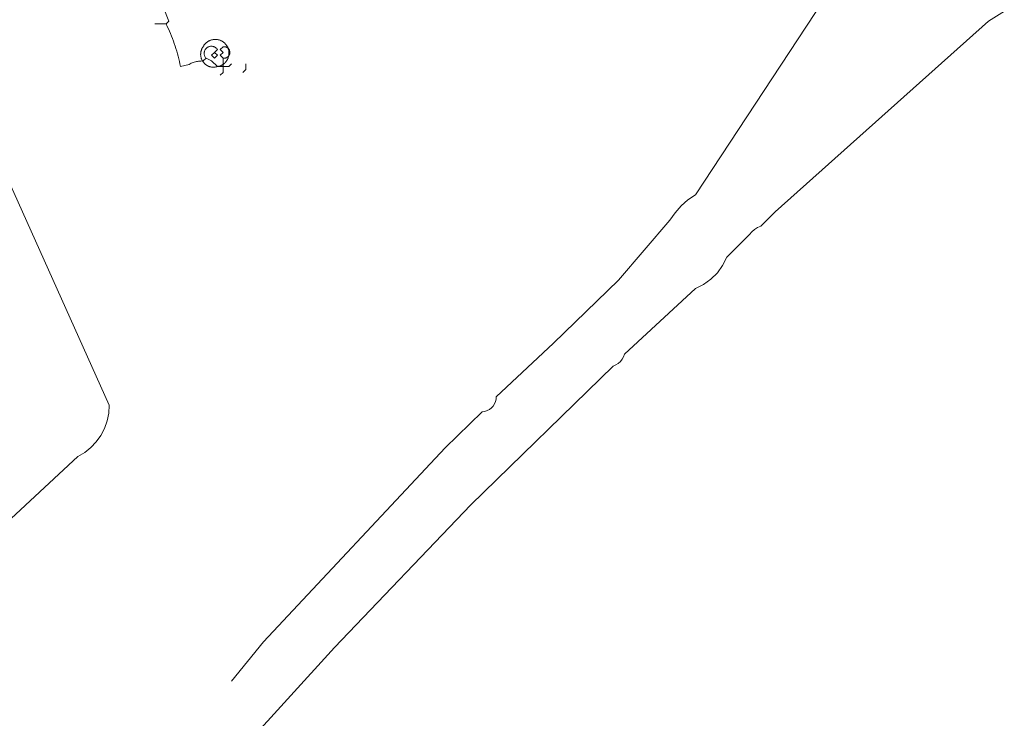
# Model space of a CAD drawing. Header units: inches. Extents: x 158416 to 160804, y 432611 to 437652.
# Tile 151 of 193: x 158984 to 159099, y 436529 to 436611. Entities that reach past the tile are written whole.
import ezdxf

# ---------------------------------------------------------------- set-up
doc = ezdxf.new("R2010")
doc.units = ezdxf.units.IN
doc.header["$MEASUREMENT"] = 0
doc.linetypes.add('DASHDOT', pattern=[0])
for name, color, linetype in [('4.2-K&L-LAAGSPANNING', 10, 'Continuous'), ('4.2-K&L-LAGEDRUK GAS', 42, 'Continuous'), ('4.2-K&L-MIDDENSPANNING', 10, 'Continuous'), ('4.2-K&L-SIGNAAL UPC', 222, 'Continuous'), ('4.2-K&L-WATERLEIDING', 150, 'Continuous')]:
    doc.layers.add(name, color=color, linetype=linetype)

msp = doc.modelspace()

# ---------------------------------------------------------------- linework, layer by layer
at = {"layer": '4.2-K&L-LAAGSPANNING', "linetype": 'DASHDOT', "lineweight": 0, "ltscale": 2}
msp.add_polyline3d([(159008.67, 436533, 0), (159012.4, 436537.63, 0), (159033.67, 436560.33, 0), (159038.03, 436564.57, 0), (159038.32, 436564.61, 0), (159038.6, 436564.71, 0), (159038.86, 436564.84, 0), (159039.09, 436565.02, 0), (159039.29, 436565.24, 0), (159039.45, 436565.49, 0), (159039.57, 436565.76, 0), (159039.64, 436566.04, 0), (159039.67, 436566.33, 0), (159046.37, 436572.6, 0), (159054, 436580, 0), (159060, 436587, 0), (159060.6, 436587.89, 0), (159061.31, 436588.69, 0), (159062.11, 436589.4, 0), (159063, 436590, 0), (159079, 436614.33, 0)], dxfattribs=at)
at = {"layer": '4.2-K&L-LAGEDRUK GAS', "linetype": 'Continuous', "lineweight": 0, "ltscale": 15}
msp.add_line((158999.67, 436610), (159001, 436610), dxfattribs=at)
for points in [[(159000.67, 436612, 0), (159001.33, 436610.33, 0), (159001, 436610, 0), (159001.14, 436609.72, 0), (159001.27, 436609.44, 0), (159001.4, 436609.16, 0), (159001.52, 436608.87, 0), (159001.64, 436608.58, 0), (159001.75, 436608.29, 0), (159001.86, 436608, 0), (159001.96, 436607.71, 0), (159002.06, 436607.41, 0), (159002.15, 436607.12, 0), (159002.24, 436606.82, 0), (159002.33, 436606.52, 0), (159002.4, 436606.22, 0), (159002.48, 436605.91, 0), (159002.55, 436605.61, 0), (159002.61, 436605.31, 0), (159002.67, 436605, 0), (159003.7, 436605.27, 0), (159003.82, 436605.33, 0), (159003.93, 436605.39, 0), (159004.05, 436605.44, 0), (159004.18, 436605.48, 0), (159004.3, 436605.53, 0), (159004.43, 436605.56, 0), (159004.55, 436605.59, 0), (159004.68, 436605.62, 0), (159004.81, 436605.64, 0), (159004.94, 436605.66, 0), (159005.07, 436605.66, 0), (159005.2, 436605.67, 0), (159005.33, 436605.67, 0), (159005.67, 436606, 0), (159005.62, 436606.05, 0), (159005.59, 436606.11, 0), (159005.55, 436606.17, 0), (159005.52, 436606.23, 0), (159005.5, 436606.29, 0), (159005.48, 436606.35, 0), (159005.47, 436606.42, 0), (159005.46, 436606.49, 0), (159005.46, 436606.55, 0), (159005.46, 436606.62, 0), (159005.47, 436606.69, 0), (159005.48, 436606.75, 0), (159005.5, 436606.82, 0), (159005.52, 436606.88, 0), (159005.55, 436606.94, 0), (159005.59, 436607, 0), (159005.63, 436607.06, 0), (159005.67, 436607.11, 0), (159005.71, 436607.16, 0), (159005.77, 436607.2, 0), (159005.82, 436607.24, 0), (159005.88, 436607.28, 0), (159005.94, 436607.31, 0), (159006, 436607.34, 0), (159006.06, 436607.36, 0), (159006.13, 436607.37, 0), (159006.19, 436607.38, 0), (159006.26, 436607.39, 0), (159006.33, 436607.39, 0), (159006.39, 436607.38, 0), (159006.46, 436607.37, 0), (159006.53, 436607.36, 0), (159006.59, 436607.34, 0), (159006.65, 436607.31, 0), (159006.71, 436607.28, 0), (159006.77, 436607.24, 0), (159006.82, 436607.2, 0), (159006.87, 436607.16, 0), (159006.92, 436607.11, 0), (159006.96, 436607.06, 0), (159007, 436607, 0), (159006.67, 436606.67, 0), (159006.33, 436606.33, 0), (159006.67, 436606, 0), (159007, 436606.33, 0), (159006.67, 436606.67, 0)], [(159007.33, 436604, 0), (159007.67, 436604.33, 0), (159007.67, 436605, 0), (159007.67, 436606, 0), (159007.33, 436606.33, 0), (159007.67, 436606.67, 0), (159007.33, 436607, 0), (159007.67, 436607.33, 0), (159007.71, 436607.34, 0), (159007.75, 436607.34, 0), (159007.79, 436607.34, 0), (159007.84, 436607.34, 0), (159007.88, 436607.34, 0), (159007.92, 436607.33, 0), (159007.96, 436607.32, 0), (159008, 436607.31, 0), (159008.04, 436607.3, 0), (159008.08, 436607.28, 0), (159008.12, 436607.26, 0), (159008.16, 436607.24, 0), (159008.19, 436607.21, 0), (159008.22, 436607.19, 0), (159008.26, 436607.16, 0), (159008.29, 436607.13, 0), (159008.31, 436607.1, 0), (159008.34, 436607.06, 0), (159008.36, 436607.03, 0), (159008.39, 436606.99, 0), (159008.4, 436606.95, 0), (159008.42, 436606.92, 0), (159008.44, 436606.88, 0), (159008.45, 436606.83, 0), (159008.46, 436606.79, 0), (159008.46, 436606.75, 0), (159008.47, 436606.71, 0), (159008.47, 436606.67, 0), (159008.47, 436606.62, 0), (159008.46, 436606.58, 0), (159008.46, 436606.54, 0), (159008.45, 436606.5, 0), (159008.44, 436606.46, 0), (159008.42, 436606.42, 0), (159008.4, 436606.38, 0), (159008.39, 436606.34, 0), (159008.36, 436606.3, 0), (159008.34, 436606.27, 0), (159008.31, 436606.24, 0), (159008.29, 436606.2, 0), (159008.26, 436606.17, 0), (159008.22, 436606.15, 0), (159008.19, 436606.12, 0), (159008.16, 436606.1, 0), (159008.12, 436606.07, 0), (159008.08, 436606.05, 0), (159008.04, 436606.04, 0), (159008, 436606.02, 0), (159007.96, 436606.01, 0), (159007.92, 436606, 0), (159007.88, 436605.99, 0), (159007.84, 436605.99, 0), (159007.79, 436605.99, 0), (159007.75, 436605.99, 0), (159007.71, 436605.99, 0), (159007.67, 436606, 0)], [(159008.67, 436605.33, 0), (159008.33, 436605, 0), (159007.67, 436605, 0), (159007, 436605, 0), (159006.33, 436605.67, 0), (159005.67, 436606, 0)], [(159010, 436604.33, 0), (159010.33, 436604.67, 0), (159010.33, 436605.33, 0)]]:
    msp.add_polyline3d(points, dxfattribs=at)
at = {"layer": '4.2-K&L-MIDDENSPANNING', "linetype": 'Continuous', "lineweight": 0, "ltscale": 1.75}
msp.add_polyline3d([(159007, 436605, 0), (159007.06, 436605.01, 0), (159007.13, 436605.03, 0), (159007.19, 436605.04, 0), (159007.25, 436605.06, 0), (159007.31, 436605.08, 0), (159007.37, 436605.11, 0), (159007.43, 436605.13, 0), (159007.49, 436605.16, 0), (159007.55, 436605.19, 0), (159007.6, 436605.22, 0), (159007.66, 436605.26, 0), (159007.71, 436605.3, 0), (159007.76, 436605.34, 0), (159007.81, 436605.38, 0), (159007.86, 436605.42, 0), (159007.91, 436605.47, 0), (159007.95, 436605.51, 0), (159007.99, 436605.56, 0), (159008.03, 436605.61, 0), (159008.07, 436605.67, 0), (159008.11, 436605.72, 0), (159008.14, 436605.78, 0), (159008.17, 436605.83, 0), (159008.2, 436605.89, 0), (159008.23, 436605.95, 0), (159008.25, 436606.01, 0), (159008.27, 436606.07, 0), (159008.29, 436606.13, 0), (159008.31, 436606.19, 0), (159008.33, 436606.26, 0), (159008.34, 436606.32, 0), (159008.35, 436606.38, 0), (159008.35, 436606.45, 0), (159008.36, 436606.51, 0), (159008.36, 436606.58, 0), (159008.36, 436606.64, 0), (159008.36, 436606.71, 0), (159008.35, 436606.77, 0), (159008.34, 436606.84, 0), (159008.33, 436606.9, 0), (159008.31, 436606.96, 0), (159008.3, 436607.03, 0), (159008.28, 436607.09, 0), (159008.26, 436607.15, 0), (159008.23, 436607.21, 0), (159008.21, 436607.27, 0), (159008.18, 436607.33, 0), (159008.15, 436607.38, 0), (159008.11, 436607.44, 0), (159008.08, 436607.49, 0), (159008.04, 436607.55, 0), (159008, 436607.6, 0), (159007.96, 436607.65, 0), (159007.92, 436607.69, 0), (159007.87, 436607.74, 0), (159007.82, 436607.78, 0), (159007.77, 436607.83, 0), (159007.72, 436607.87, 0), (159007.67, 436607.9, 0), (159007.62, 436607.94, 0), (159007.56, 436607.97, 0), (159007.5, 436608.01, 0), (159007.45, 436608.03, 0), (159007.39, 436608.06, 0), (159007.33, 436608.09, 0), (159007.27, 436608.11, 0), (159007.21, 436608.13, 0), (159007.14, 436608.14, 0), (159007.08, 436608.16, 0), (159007.02, 436608.17, 0), (159006.95, 436608.18, 0), (159006.89, 436608.19, 0), (159006.82, 436608.19, 0), (159006.76, 436608.19, 0), (159006.69, 436608.19, 0), (159006.63, 436608.19, 0), (159006.56, 436608.18, 0), (159006.5, 436608.17, 0), (159006.44, 436608.16, 0), (159006.37, 436608.15, 0), (159006.31, 436608.13, 0), (159006.25, 436608.11, 0), (159006.19, 436608.09, 0), (159006.13, 436608.06, 0), (159006.07, 436608.04, 0), (159006.01, 436608.01, 0), (159005.95, 436607.98, 0), (159005.9, 436607.94, 0), (159005.84, 436607.91, 0), (159005.79, 436607.87, 0), (159005.74, 436607.83, 0), (159005.69, 436607.79, 0), (159005.64, 436607.75, 0), (159005.6, 436607.7, 0), (159005.55, 436607.65, 0), (159005.51, 436607.6, 0), (159005.47, 436607.55, 0), (159005.43, 436607.5, 0), (159005.4, 436607.45, 0), (159005.36, 436607.39, 0), (159005.33, 436607.33, 0), (159005.3, 436607.28, 0), (159005.26, 436607.23, 0), (159005.23, 436607.17, 0), (159005.2, 436607.12, 0), (159005.18, 436607.06, 0), (159005.15, 436607, 0), (159005.13, 436606.94, 0), (159005.11, 436606.88, 0), (159005.09, 436606.82, 0), (159005.08, 436606.76, 0), (159005.07, 436606.7, 0), (159005.06, 436606.64, 0), (159005.05, 436606.58, 0), (159005.05, 436606.51, 0), (159005.04, 436606.45, 0), (159005.04, 436606.39, 0), (159005.05, 436606.32, 0), (159005.05, 436606.26, 0), (159005.06, 436606.2, 0), (159005.07, 436606.14, 0), (159005.09, 436606.08, 0), (159005.11, 436606.02, 0), (159005.12, 436605.96, 0), (159005.15, 436605.9, 0), (159005.17, 436605.84, 0), (159005.2, 436605.78, 0), (159005.23, 436605.73, 0), (159005.26, 436605.67, 0), (159005.29, 436605.62, 0), (159005.33, 436605.57, 0), (159005.36, 436605.51, 0), (159005.4, 436605.47, 0), (159005.44, 436605.42, 0), (159005.49, 436605.37, 0), (159005.53, 436605.33, 0), (159005.58, 436605.29, 0), (159005.63, 436605.25, 0), (159005.68, 436605.21, 0), (159005.73, 436605.18, 0), (159005.79, 436605.14, 0), (159005.84, 436605.11, 0), (159005.9, 436605.08, 0), (159005.95, 436605.06, 0), (159006.01, 436605.03, 0), (159006.07, 436605.01, 0), (159006.13, 436604.99, 0), (159006.19, 436604.98, 0), (159006.25, 436604.96, 0), (159006.32, 436604.95, 0), (159006.38, 436604.94, 0), (159006.44, 436604.94, 0), (159006.5, 436604.93, 0), (159006.57, 436604.93, 0), (159006.63, 436604.93, 0), (159006.69, 436604.94, 0), (159006.75, 436604.95, 0), (159006.82, 436604.96, 0), (159006.88, 436604.97, 0), (159006.94, 436604.98, 0)], close=True, dxfattribs=at)
at = {"layer": '4.2-K&L-SIGNAAL UPC', "linetype": 'Continuous', "lineweight": 0, "ltscale": 1.75}
msp.add_polyline3d([(159005, 436519.67, 0), (159020.73, 436536.97, 0), (159036.67, 436553.67, 0), (159053.37, 436569.93, 0), (159053.67, 436570.06, 0), (159053.95, 436570.24, 0), (159054.2, 436570.47, 0), (159054.4, 436570.73, 0), (159054.56, 436571.02, 0), (159054.67, 436571.33, 0), (159063, 436579, 0), (159063.95, 436579.48, 0), (159064.81, 436580.11, 0), (159065.56, 436580.86, 0), (159066.18, 436581.72, 0), (159066.67, 436582.67, 0), (159069.33, 436585.33, 0), (159069.61, 436585.66, 0), (159069.92, 436585.93, 0), (159070.28, 436586.16, 0), (159070.67, 436586.33, 0), (159072.33, 436588, 0), (159097.33, 436610.33, 0), (159099.17, 436611.5, 0)], dxfattribs=at)
at = {"layer": '4.2-K&L-WATERLEIDING', "linetype": 'Continuous', "lineweight": 0, "ltscale": 2}
msp.add_polyline3d([(158962.67, 436533.33, 0), (158990.67, 436559.33, 0), (158991.46, 436559.81, 0), (158992.18, 436560.39, 0), (158992.81, 436561.06, 0), (158993.35, 436561.81, 0), (158993.78, 436562.63, 0), (158994.09, 436563.51, 0), (158994.27, 436564.41, 0), (158994.33, 436565.33, 0), (158971.6, 436615.97, 0)], dxfattribs=at)

doc.saveas('drawing.dxf')
